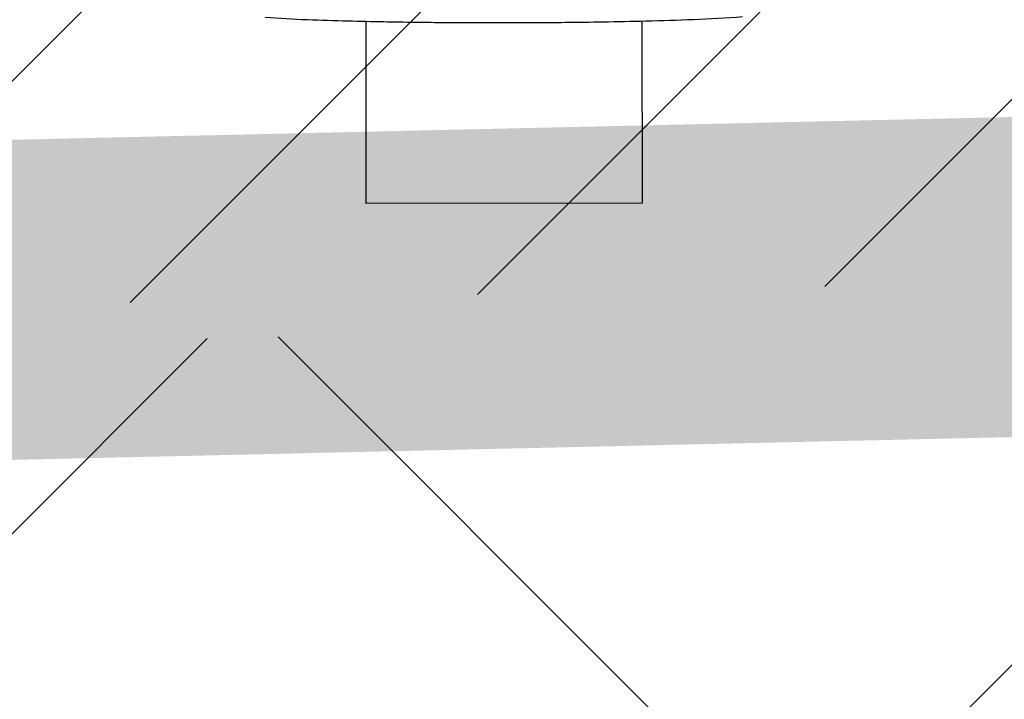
# Model space of a CAD drawing. Header units: metres. Extents: x 6438197 to 12957343, y 5629874 to 11322802.
# Tile 90 of 115: x 6448487 to 6448564, y 5643079 to 5643132. Entities that reach past the tile are written whole.
import ezdxf

# ---------------------------------------------------------------- set-up
doc = ezdxf.new("R2010")
doc.units = ezdxf.units.M
doc.header["$MEASUREMENT"] = 0
for name, color, linetype, lineweight in [('_A_OBRYS SCIAN ZEWN', 1, 'Continuous', 30), ('a-hatch', 84, 'Continuous', 5), ('E-OŚWIETLENIE TERENU', 10, 'Continuous', 30), ('IE_lampy zewnętrzne', 221, 'Continuous', 15), ('WYPELNIENIA', 204, 'Continuous', 5)]:
    doc.layers.add(name, color=color, linetype=linetype, lineweight=lineweight)

# ---------------------------------------------------------------- blocks, each defined once
blk = doc.blocks.new('zw$103F')
at = {"layer": 'E-OŚWIETLENIE TERENU'}
blk.add_line((47.123, 0.029), (25.523, 0), dxfattribs=at)
at = {"layer": 'IE_lampy zewnętrzne', "lineweight": 30}
for p, q in [((25.504, 14.23), (25.523, 0)), ((47.123, 0.029), (47.104, 14.249))]:
    blk.add_line(p, q, dxfattribs=at)
blk.add_open_spline([(17.646, 14.544), (18.741, 14.471), (20.889, 14.35), (23.991, 14.26), (26.79, 14.198), (29.211, 14.162), (31.251, 14.14), (32.973, 14.129), (34.619, 14.122), (36.444, 14.121), (38.642, 14.127), (41.223, 14.146), (44.186, 14.184), (47.529, 14.254), (51.177, 14.362), (53.686, 14.507), (54.961, 14.595)], degree=3, knots=[0, 0, 0, 0, 0.089224, 0.17432, 0.249223, 0.313931, 0.368444, 0.412759, 0.451874, 0.500309, 0.55899, 0.627914, 0.707084, 0.796496, 0.896151, 1, 1, 1, 1], dxfattribs=at)

msp = doc.modelspace()

# ---------------------------------------------------------------- hatches: boundary and pattern name
at = {"layer": 'a-hatch'}
h = msp.add_hatch(dxfattribs=at)
h.set_pattern_fill('ANSI37', color=1, scale=500, style=0)
h.paths.add_polyline_path([(6447857.04, 5643091.942), (6447916.513, 5640556.004), (6453366.588, 5640680.684), (6453315.539, 5643219.97)])
at = {"layer": 'WYPELNIENIA'}
h = msp.add_hatch(dxfattribs=at)
h.set_pattern_fill('ANSI31', color=16, scale=150, style=0)
h.paths.add_polyline_path([(6443321.429, 5652405.691), (6444021.039, 5652422.027), (6444603.706, 5651338.573), (6444601.871, 5651338.532), (6444874.575, 5650838.35), (6450595.263, 5650968.994), (6450606.688, 5650466.915), (6454624.969, 5650558.355), (6454602.252, 5651561.261), (6455055.81, 5651571.583), (6458600.395, 5651652.223), (6458714.917, 5646654.148), (6454720.129, 5646563.243), (6454791.12, 5643253.147), (6453897.566, 5643232.813), (6453920.942, 5642187.643), (6454814.953, 5642211.245), (6454802.424, 5642766.955), (6454850.162, 5640713.697), (6454559.364, 5640706.02), (6454525.988, 5642003.993), (6453926.22, 5641987.713), (6453958.656, 5640691.742), (6453367.942, 5640676.957), (6453310.776, 5643219.507), (6447852.213, 5643095.235), (6447880.453, 5641853.409), (6444125.919, 5641772.937), (6443716.284, 5647180.94)])
h.paths.add_polyline_path([(6446403.982, 5649741.583), (6446479.702, 5646442.104), (6453232.841, 5646597.25), (6453165.21, 5649497.454), (6449561.86, 5649419.3), (6449555.325, 5649817.086)], flags=16)

# ---------------------------------------------------------------- linework, layer by layer
at = {"layer": '_A_OBRYS SCIAN ZEWN', "color": 1, "const_width": 25}
msp.add_lwpolyline([(6447851.993, 5643095.645), (6451517.491, 5643179.064)], dxfattribs=at)

# ---------------------------------------------------------------- block references
at = {"layer": 'E-OŚWIETLENIE TERENU'}
msp.add_blockref('zw$103F', (6448488.565, 5643117.615), dxfattribs=at)

doc.saveas('drawing.dxf')
